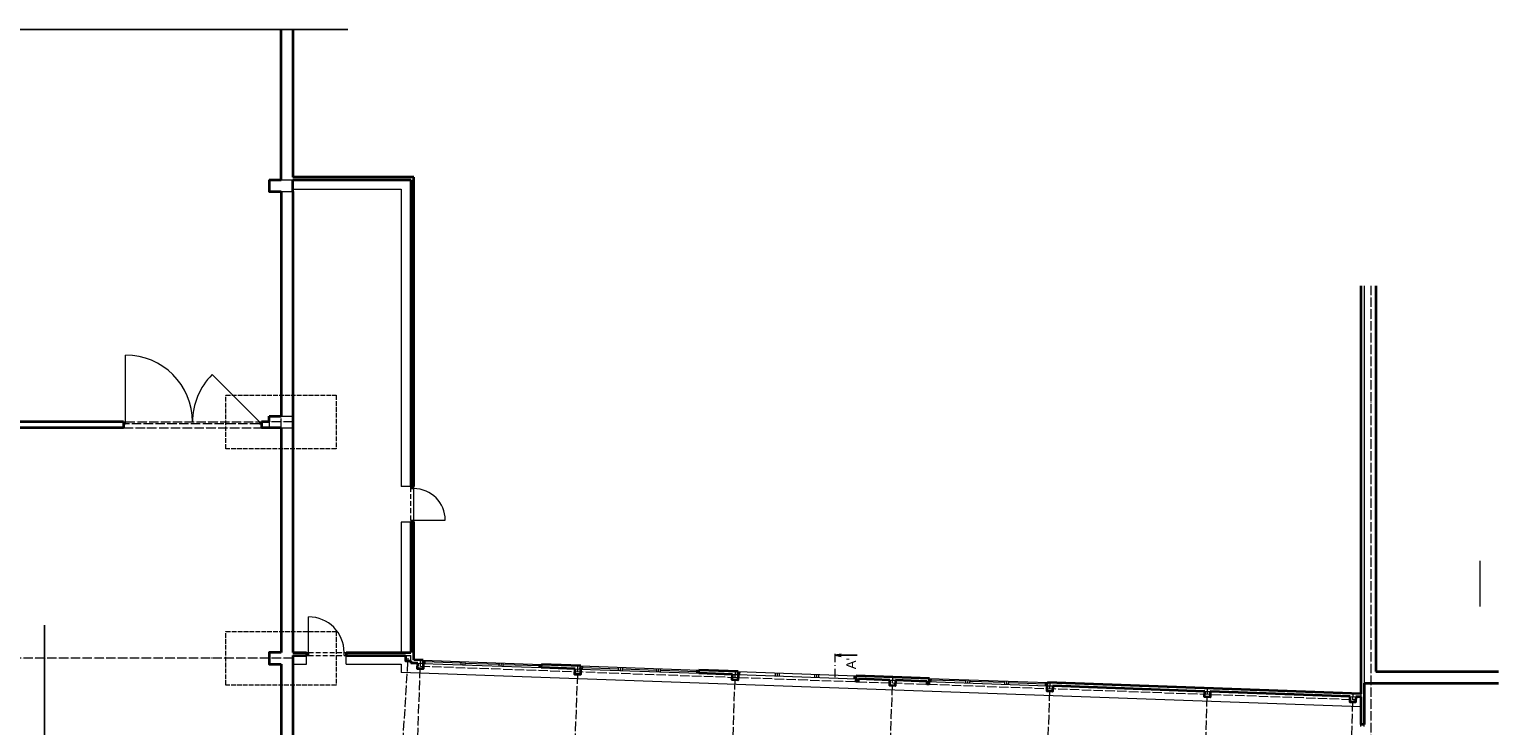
# Model space of a CAD drawing. Header units: millimetres. Extents: x 161070 to 520640, y 9197 to 248394.
# Tile 111 of 137: x 180706 to 218019, y 137765 to 155445. Entities that reach past the tile are written whole.
import ezdxf

# ---------------------------------------------------------------- set-up
doc = ezdxf.new("R2010")
doc.units = ezdxf.units.MM
doc.header["$LTSCALE"] = 10
for name, pattern in [('ACAD_ISO02W100', [15, 12, -3]), ('ACAD_ISO04W100', [30, 24, -3, 0, -3]), ('ACAD_ISO10W100', [18, 12, -3, 0, -3])]:
    doc.linetypes.add(name, pattern=pattern)
doc.layers.add('netisk', color=253, linetype='Continuous', plot=False)
for name, color, linetype, lineweight in [('NS_tlusta', 253, 'Continuous', 15), ('NS_velmi_tlusta', 253, 'Continuous', 35), ('tenka', 253, 'Continuous', 9), ('tlusta', 253, 'Continuous', 15), ('velmi_tlusta', 253, 'Continuous', 35), ('VZT Odvod', 5, 'Continuous', 35)]:
    doc.layers.add(name, color=color, linetype=linetype, lineweight=lineweight)
doc.layers.add('rezy', color=6, linetype='Continuous')
doc.styles.add('pivovarska', font='txt')

# ---------------------------------------------------------------- blocks, each defined once
blk = doc.blocks.new('*U1712')
at = {"layer": 'rezy', "linetype": 'ByBlock'}
blk.add_line((11.27, 0), (11.27, -11.25), dxfattribs=at)
at = {"layer": 'rezy', "linetype": 'ByBlock', "const_width": 0.63}
for points in [[(4.5, 0), (0, 0)], [(6.39, 0), (5.76, 0)], [(12.15, 0), (7.65, 0)]]:
    blk.add_lwpolyline(points, dxfattribs=at)
at = {"layer": 'rezy', "linetype": 'ByBlock'}
blk.add_lwpolyline([(11.82, -3.1), (11.27, 0), (10.72, -3.1)], dxfattribs=at)
at = {"layer": 'rezy', "linetype": 'ByBlock', "style": 'pivovarska'}
blk.add_attdef('OZN_ŘEZU_1K', (5.54, -10.73), '', height=5, rotation=359.99735, dxfattribs=at)
blk = doc.blocks.new('vd')
at = {"layer": 'netisk'}
blk.add_line((176243, 155445), (188793, 155445), dxfattribs=at)
at = {"layer": 'netisk', "color": 8}
blk.add_line((181093, 110399), (181093, 140319), dxfattribs=at)
at = {"layer": 'NS_tlusta', "color": 8, "linetype": 'ByBlock'}
for p, q in [((187797, 139626), (187797, 140526)), ((187747, 139626), (187797, 139626)), ((187797, 139626), (187797, 139546)), ((188697, 139546), (188697, 139626)), ((188697, 139626), (188747, 139626)), ((187747, 139546), (187797, 139546)), ((188697, 139546), (188747, 139546))]:
    blk.add_line(p, q, dxfattribs=at)
at = {"layer": 'NS_tlusta', "color": 8, "linetype": 'ACAD_ISO10W100'}
for p, q in [((187797, 139626), (188697, 139626)), ((187797, 139546), (188697, 139546))]:
    blk.add_line(p, q, dxfattribs=at)
at = {"layer": 'NS_tlusta', "color": 8}
for p, q in [((190707, 139344), (193706, 139237)), ((190710, 139424), (193708, 139317)), ((190757, 139343), (190760, 139423)), ((191675, 139350), (190759, 139383)), ((191673, 139310), (191676, 139390)), ((191723, 139308), (191726, 139388)), ((191773, 139306), (191776, 139386)), ((192641, 139315), (191775, 139346)), ((192640, 139275), (192642, 139355)), ((192689, 139274), (192692, 139353)), ((192739, 139272), (192742, 139352)), ((193657, 139279), (192741, 139312)), ((193656, 139239), (193658, 139319)), ((194705, 139202), (197703, 139094)), ((194708, 139281), (197706, 139174)), ((194755, 139200), (194758, 139280)), ((194756, 139240), (195672, 139207)), ((195671, 139167), (195674, 139247)), ((195721, 139165), (195724, 139245)), ((195771, 139163), (195774, 139243)), ((195772, 139203), (196638, 139172)), ((196637, 139133), (196640, 139212)), ((196687, 139131), (196690, 139211)), ((196737, 139129), (196740, 139209)), ((196737, 139129), (196740, 139209)), ((196738, 139169), (197654, 139136)), ((197653, 139096), (197656, 139176))]:
    blk.add_line(p, q, dxfattribs=at)
at = {"layer": 'NS_tlusta', "color": 8, "linetype": 'ByBlock'}
blk.add_arc((187797, 139626), 900, 0, 90, dxfattribs=at)
at = {"layer": 'NS_velmi_tlusta', "color": 8}
for p, q in [((190707, 139344), (190710, 139424)), ((193706, 139237), (193708, 139317)), ((194705, 139202), (194708, 139281)), ((197703, 139094), (197706, 139174))]:
    blk.add_line(p, q, dxfattribs=at)
at = {"layer": 'tenka', "color": 8}
blk.add_line((217540, 141947), (217540, 140790), dxfattribs=at)
at = {"layer": 'tlusta', "color": 8}
for p, q in [((187097, 151626), (187397, 151626)), ((187097, 151326), (187397, 151326)), ((187397, 151390), (190147, 151390)), ((190147, 151390), (190147, 143833)), ((214600, 148937), (214600, 139140)), ((183147, 145426), (183147, 147176)), ((186547, 145476), (185345, 146678)), ((187097, 145626), (187397, 145626)), ((183097, 145476), (183147, 145476)), ((183097, 145426), (183147, 145426)), ((186547, 145476), (186597, 145476)), ((186547, 145476), (186547, 145426)), ((186547, 145426), (186597, 145426)), ((187097, 145326), (187397, 145326)), ((190397, 143833), (190147, 143833)), ((190147, 142933), (190147, 139626)), ((190397, 142933), (190147, 142933)), ((187397, 139326), (187747, 139326)), ((187747, 139326), (187747, 139546)), ((188747, 139326), (188747, 139546)), ((188747, 139326), (190147, 139326)), ((190147, 139326), (190147, 139114)), ((190257, 139546), (190397, 139546)), ((190397, 139406), (190397, 139546)), ((190568, 139349), (190707, 139344)), ((194565, 139207), (194705, 139202)), ((198562, 139064), (198702, 139059)), ((198702, 139059), (201700, 138952)), ((198705, 139139), (201703, 139032)), ((198752, 139057), (198755, 139137)), ((199652, 139025), (199655, 139105)), ((199702, 139023), (199705, 139103)), ((199752, 139021), (199755, 139101)), ((200651, 138989), (200654, 139069)), ((200701, 138987), (200704, 139067)), ((200751, 138986), (200754, 139065)), ((201650, 138953), (201653, 139033)), ((201700, 138952), (201760, 138949)), ((202560, 138921), (202700, 138916)), ((203499, 138887), (203559, 138885)), ((203509, 138887), (206557, 138778)), ((203562, 138965), (206560, 138858)), ((203609, 138883), (203612, 138963)), ((204493, 138892), (203611, 138923)), ((204492, 138852), (204495, 138932)), ((204542, 138850), (204545, 138930)), ((204592, 138848), (204595, 138928)), ((205476, 138857), (204593, 138888)), ((205475, 138817), (205478, 138897)), ((205525, 138815), (205527, 138895)), ((205575, 138813), (205577, 138893)), ((206509, 138820), (205576, 138853)), ((206507, 138780), (206510, 138860)), ((214600, 139140), (214600, 138840)), ((206557, 138778), (206697, 138773)), ((210554, 138635), (210694, 138630)), ((214252, 138503), (214392, 138498)), ((214520, 138574), (214520, 138494))]:
    blk.add_line(p, q, dxfattribs=at)
at = {"layer": 'tlusta', "color": 8, "linetype": 'ACAD_ISO04W100'}
for p, q in [((187097, 145326), (187097, 151326)), ((214770, 148937), (214770, 129820)), ((183097, 145476), (176243, 145476)), ((183097, 145326), (186597, 145326)), ((183147, 145476), (186547, 145476)), ((186547, 145426), (183147, 145426)), ((187397, 145476), (186597, 145476)), ((187397, 139476), (178697, 139476)), ((189945, 133451), (190327, 139476)), ((190442, 133870), (190640, 139427)), ((190635, 139277), (214390, 138428)), ((194439, 133728), (194638, 139284)), ((198437, 133585), (198635, 139141)), ((202434, 133442), (202633, 138998)), ((206432, 133299), (206630, 138856)), ((210429, 133156), (210628, 138713)), ((214127, 133024), (214325, 138581))]:
    blk.add_line(p, q, dxfattribs=at)
at = {"layer": 'tlusta', "color": 8, "linetype": 'ByBlock'}
for p, q in [((190397, 143783), (190397, 143833)), ((190397, 143783), (190467, 143783)), ((190467, 143783), (190467, 143833)), ((190467, 142983), (190467, 143783)), ((190397, 142983), (190467, 142983)), ((190397, 142983), (190397, 142933)), ((190467, 142983), (190467, 142933)), ((190467, 142983), (191267, 142983)), ((214520, 137740), (214520, 137790)), ((214600, 137740), (214600, 137790))]:
    blk.add_line(p, q, dxfattribs=at)
at = {"layer": 'tlusta', "color": 8, "linetype": 'ACAD_ISO10W100'}
blk.add_line((190397, 142983), (190397, 143783), dxfattribs=at)
at = {"layer": 'tlusta', "color": 8, "linetype": 'ACAD_ISO02W100'}
for points in [[(188498, 144795), (185697, 144795), (185697, 146157), (188498, 146157)], [(188498, 138795), (185697, 138795), (185697, 140157), (188498, 140157)]]:
    blk.add_lwpolyline(points, close=True, dxfattribs=at)
at = {"layer": 'tlusta', "color": 8}
for points in [[(186797, 145476), (186797, 145326)], [(214511, 138244), (190147, 139114)]]:
    blk.add_lwpolyline(points, dxfattribs=at)
for centre, start, end in [((183147, 145476), 0, 90), ((186547, 145476), 135, 180)]:
    blk.add_arc(centre, 1700, start, end, dxfattribs=at)
at = {"layer": 'tlusta', "color": 8, "linetype": 'ByBlock'}
blk.add_arc((190467, 142983), 800, 0, 90, dxfattribs=at)
at = {"layer": 'velmi_tlusta'}
for p, q in [((187097, 151626), (187097, 155445)), ((187397, 155445), (187397, 151696)), ((190467, 151696), (187397, 151696)), ((190467, 143833), (190467, 151696))]:
    blk.add_line(p, q, dxfattribs=at)
at = {"layer": 'velmi_tlusta', "color": 8}
for p, q in [((186797, 151626), (187097, 151626)), ((187397, 151626), (190397, 151626)), ((187397, 151326), (187397, 151626)), ((190397, 151626), (190397, 143833)), ((187097, 151326), (187097, 145626)), ((187397, 151326), (187397, 145926)), ((214520, 148937), (214520, 138574)), ((214900, 148937), (214900, 139140)), ((187397, 145926), (187397, 139626)), ((186797, 145626), (187097, 145626)), ((186797, 145476), (186797, 145626)), ((183097, 145476), (178697, 145476)), ((183097, 145326), (178697, 145326)), ((183097, 145476), (183097, 145326)), ((186597, 145476), (186597, 145326)), ((186797, 145476), (186597, 145476)), ((187097, 145326), (186597, 145326)), ((187097, 145326), (187097, 139626)), ((190397, 143833), (190467, 143833)), ((190397, 142933), (190397, 139626)), ((190397, 142933), (190467, 142933)), ((190467, 139433), (190467, 142933)), ((187397, 139626), (187747, 139626)), ((187747, 139626), (187747, 139546)), ((188747, 139626), (190397, 139626)), ((188747, 139626), (188747, 139546)), ((187097, 139326), (187097, 137426)), ((187397, 139546), (187397, 137426)), ((187397, 139546), (187747, 139546)), ((188747, 139546), (190257, 139546)), ((190397, 139406), (190397, 139355)), ((198702, 139059), (198705, 139139)), ((201700, 138952), (201703, 139032)), ((203559, 138885), (203562, 138965)), ((206557, 138778), (206560, 138858)), ((214600, 138840), (214600, 137790)), ((214600, 138840), (218019, 138840)), ((214900, 139140), (218019, 139140)), ((214520, 138494), (214520, 137790)), ((214600, 137790), (214520, 137790))]:
    blk.add_line(p, q, dxfattribs=at)
for points in [[(186797, 151626), (186797, 151326), (187097, 151326)], [(187097, 139626), (186797, 139626), (186797, 139326), (187097, 139326)], [(190257, 139546), (190257, 139406), (190397, 139406)], [(190568, 139349), (190397, 139355)], [(190710, 139424), (190467, 139433)], [(190707, 139344), (190702, 139204), (190563, 139209), (190568, 139349)], [(194565, 139207), (193706, 139237)], [(194708, 139281), (193708, 139317)], [(194705, 139202), (194700, 139062), (194560, 139067), (194565, 139207)], [(198562, 139064), (197703, 139094)], [(198705, 139139), (197706, 139174)], [(198702, 139059), (198697, 138919), (198557, 138924), (198562, 139064)], [(201700, 138952), (201698, 138892), (201758, 138890), (201760, 138949)], [(203562, 138965), (201703, 139032)], [(202560, 138921), (201760, 138949)], [(202700, 138916), (202695, 138776), (202555, 138781), (202560, 138921)], [(203499, 138887), (202700, 138916)], [(203499, 138887), (203497, 138827), (203557, 138825), (203559, 138885)], [(214520, 138574), (206560, 138858)], [(206697, 138773), (206692, 138633), (206552, 138638), (206557, 138778)], [(210554, 138635), (206697, 138773)], [(210694, 138630), (210689, 138490), (210549, 138495), (210554, 138635)], [(214252, 138503), (210694, 138630)], [(214392, 138498), (214387, 138358), (214247, 138363), (214252, 138503)], [(214520, 138494), (214392, 138498)]]:
    blk.add_lwpolyline(points, dxfattribs=at)
at = {"layer": 'rezy', "color": 8}
ref = blk.add_blockref('*U1712', (201163, 138988), dxfattribs=dict(at, xscale=50, yscale=50, zscale=50, rotation=90))
ref.add_attrib('OZN_ŘEZU_1K', "A'", (201699, 139197), dxfattribs={"linetype": 'ByBlock', "height": 250, "rotation": 89.9974, "style": 'pivovarska'})

msp = doc.modelspace()

# ---------------------------------------------------------------- block references
at = {"layer": 'VZT Odvod'}
msp.add_blockref('vd', (0, 0), dxfattribs=at)

doc.saveas('drawing.dxf')
